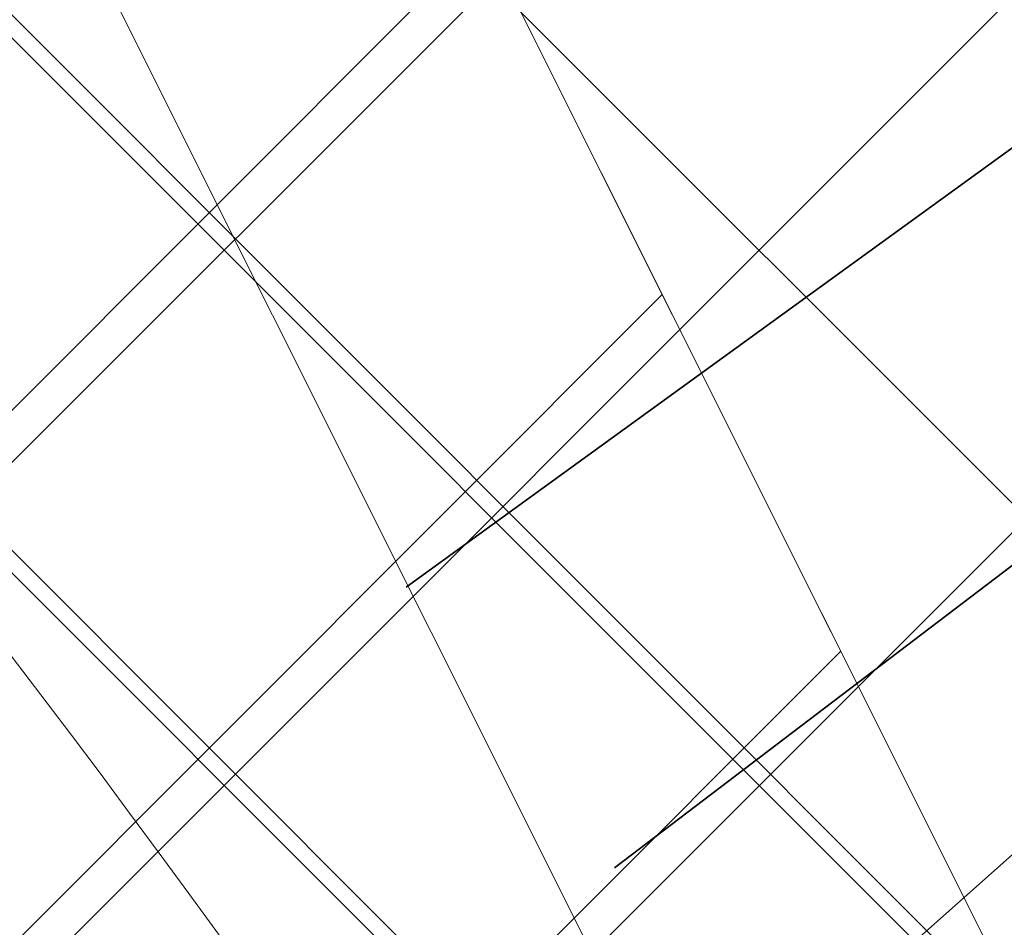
# Model space of a CAD drawing. Header units: metres. Extents: x 7472034 to 8439876, y 5890181 to 5961460.
# Tile 101 of 202: x 8439506.993 to 8439507.819, y 5890384.31 to 5890385.071. Entities that reach past the tile are written whole.
import ezdxf
from ezdxf import colors
from ezdxf.entities.mleader import LeaderData, LeaderLine
from ezdxf.math import Vec2, Vec3

# ---------------------------------------------------------------- set-up
doc = ezdxf.new("R2010")
doc.units = ezdxf.units.M
doc.header["$MEASUREMENT"] = 0
for name, pattern in [('$0$L218_500', [1, 0.5, -0.5]), ('ACAD_ISO03W100', [30, 12, -18]), ('DASHDOTX2', [2, 1, -0.5, 0, -0.5]), ('DASHED', [19.049999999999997, 12.7, -6.349999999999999]), ('HIDDEN', [0.375, 0.25, -0.125])]:
    doc.linetypes.add(name, pattern=pattern)
doc.layers.get('0').update_dxf_attribs({"linetype": 'CONTINUOUS', "lineweight": 5})
doc.layers.get('Defpoints').update_dxf_attribs({"linetype": 'CONTINUOUS'})
for name, color, linetype, lineweight in [('### Krawężnik', 6, 'CONTINUOUS', 35), ('_a_widok', 7, 'CONTINUOUS', 5), ('_IS.KD.opis.2', 7, 'CONTINUOUS', 18), ('a___ogony', 7, 'CONTINUOUS', 5), ('E_Kable_ziemia2', 10, 'DASHED', 35), ('E_Kanal_iskrob.', 10, 'DASHDOTX2', 35), ('KOLOR-OBIEKT', 21, 'CONTINUOUS', 13), ('T_strefa-8', 20, 'ACAD_ISO03W100', 50), ('ZAG-obrys 018 wymiary', 7, 'CONTINUOUS', 18), ('ZAG-OBRYS013', 7, 'CONTINUOUS', 13), ('ZAG-OPIS_020', 7, 'CONTINUOUS', 25)]:
    doc.layers.add(name, color=color, linetype=linetype, lineweight=lineweight)
for name, color, linetype in [('100_rzut_wym_wew', 7, 'CONTINUOUS'), ('2D - Ogólne', 7, 'CONTINUOUS'), ('_IS.BLOK.KD.doziemne', 7, 'CONTINUOUS')]:
    doc.layers.add(name, color=color, linetype=linetype)
doc.layers.add('_IS_NO', color=11, linetype='CONTINUOUS', lineweight=20, plot=False)
doc.styles.add('DIM', font='simplex.shx', dxfattribs={"width": 0.8})
doc.styles.add('RS', font='Romans.shx', dxfattribs={"width": 0.7})
doc.dimstyles.new('DIM-WEW_500', dxfattribs={"dimscale": 5, "dimtxt": 18, "dimasz": 10, "dimexe": 4, "dimexo": 8, "dimgap": 5, "dimtad": 1, "dimlfac": 0.01, "dimzin": 9, "dimdsep": 46, "dimtxsty": 'DIM', "dimblk": 'ARCHTICK', "dimcen": 5, "dimclrt": 112, "dimadec": 4, "dimazin": 2, "dimtfac": 4, "dimtmove": 0, "dimatfit": 3, "dimldrblk": 'ARCHTICK', "dimfxl": 0, "dimtolj": 1, "dimlwd": 13, "dimarcsym": 0})
pattern_1 = [(45, (967499.202946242, -71042.94610979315), (-0.2245064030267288, 0.2245064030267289), []), (135, (967499.202946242, -71042.94610979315), (-0.2245064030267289, -0.2245064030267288), [])]
pattern_2 = [(45, (967499.2092647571, -71042.97165620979), (-0.2245064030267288, 0.2245064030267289), []), (135, (967499.2092647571, -71042.97165620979), (-0.2245064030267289, -0.2245064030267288), [])]

# ---------------------------------------------------------------- blocks, each defined once
blk = doc.blocks.new('A$C7D7B3C0A')
at = {"layer": '2D - Ogólne', "linetype": 'ByBlock', "lineweight": 15, "ltscale": 2, "flags": 128}
for points in [[(8.127593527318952e-10, -2.991845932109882e-08), (2.794296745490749e-09, 9.999999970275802), (15.3000000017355, 9.999999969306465), (15.3000000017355, -2.701045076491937e-08)], [(0.3000000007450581, 0.2999999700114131), (0.3000000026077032, 9.699999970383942), (15.00000000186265, 9.69999996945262), (15.00000000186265, 0.2999999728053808)]]:
    blk.add_lwpolyline(points, close=True, dxfattribs=at)
at = {"layer": '2D - Ogólne', "linetype": 'HIDDEN', "lineweight": 15, "ltscale": 2, "flags": 128}
blk.add_lwpolyline([(1.862645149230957e-09, -2.980232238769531e-08), (3.725290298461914e-09, 9.999999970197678), (15.30000000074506, 9.999999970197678), (15.3000000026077, -2.793967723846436e-08)], close=True, dxfattribs=at)
blk.add_lwpolyline([(1.862645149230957e-09, -2.980232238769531e-08), (3.725290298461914e-09, 9.999999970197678), (15.30000000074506, 9.999999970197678), (15.3000000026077, -2.793967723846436e-08)], close=True, dxfattribs=at)
blk.add_lwpolyline([(1.862645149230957e-09, -2.980232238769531e-08), (3.725290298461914e-09, 9.999999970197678), (15.30000000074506, 9.999999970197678), (15.3000000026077, -2.793967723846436e-08)], close=True, dxfattribs=at)
blk.add_lwpolyline([(1.862645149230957e-09, -2.980232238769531e-08), (3.725290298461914e-09, 9.999999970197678), (15.30000000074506, 9.999999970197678), (15.3000000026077, -2.793967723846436e-08)], close=True, dxfattribs=at)
blk.add_lwpolyline([(1.862645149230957e-09, -2.980232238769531e-08), (3.725290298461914e-09, 9.999999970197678), (15.30000000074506, 9.999999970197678), (15.3000000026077, -2.793967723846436e-08)], close=True, dxfattribs=at)
blk.add_lwpolyline([(1.862645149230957e-09, -2.980232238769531e-08), (3.725290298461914e-09, 9.999999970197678), (15.30000000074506, 9.999999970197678), (15.3000000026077, -2.793967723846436e-08)], close=True, dxfattribs=at)
blk.add_lwpolyline([(1.862645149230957e-09, -2.980232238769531e-08), (3.725290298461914e-09, 9.999999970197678), (15.30000000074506, 9.999999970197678), (15.3000000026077, -2.793967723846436e-08)], close=True, dxfattribs=at)
blk.add_lwpolyline([(1.862645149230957e-09, -2.980232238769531e-08), (3.725290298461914e-09, 9.999999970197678), (15.30000000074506, 9.999999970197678), (15.3000000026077, -2.793967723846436e-08)], close=True, dxfattribs=at)
blk.add_lwpolyline([(1.862645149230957e-09, -2.980232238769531e-08), (3.725290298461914e-09, 9.999999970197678), (15.30000000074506, 9.999999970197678), (15.3000000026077, -2.793967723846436e-08)], close=True, dxfattribs=at)
blk = doc.blocks.new('_Oblique')
at = {"color": 0, "linetype": 'ByBlock', "lineweight": -2}
blk.add_line((-0.5, -0.5), (0.5, 0.5), dxfattribs=at)
blk = doc.blocks.new('*D80')
at = {"layer": 'Defpoints', "color": 0, "linetype": 'Continuous', "lineweight": 60}
for p in [(8439499.288762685, 5890395.196211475), (8439510.439764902, 5890383.669162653), (8439506.139698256, 5890381.515762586)]:
    blk.add_point(p, dxfattribs=at)
at = {"layer": 'ZAG-obrys 018 wymiary', "color": 0, "linetype": 'Continuous', "lineweight": -2}
for p, q in [((8439500.004080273, 5890395.554430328), (8439503.946488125, 5890397.528720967)), ((8439506.855015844, 5890381.87398144), (8439510.797423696, 5890383.84827208))]:
    blk.add_line(p, q, dxfattribs=at)
at = {"layer": 'ZAG-obrys 018 wymiary', "color": 0, "linetype": 'Continuous', "lineweight": 13}
blk.add_line((8439503.588829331, 5890397.349611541), (8439510.439764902, 5890383.669162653), dxfattribs=at)
at = {"layer": 'ZAG-obrys 018 wymiary', "color": 0, "linetype": 'Continuous', "lineweight": 13, "xscale": 0.3, "yscale": 0.3, "zscale": 0.3}
for p, rotation in [((8439503.588829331, 5890397.349611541), 116.6009277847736), ((8439510.439764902, 5890383.669162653), 296.6009277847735)]:
    blk.add_blockref('_Oblique', p, dxfattribs=dict(at, rotation=rotation))
at = {"layer": 'ZAG-obrys 018 wymiary', "color": 112, "linetype": 'Continuous', "lineweight": 25, "insert": (8439508.246278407, 5890389.389239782), "char_height": 0.8, "attachment_point": 5, "rotation": 296.6009277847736, "style": 'RS'}
blk.add_mtext('\\A1;15.3', dxfattribs=at)
blk = doc.blocks.new('_ArchTick')
at = {"layer": '100_rzut_wym_wew', "color": 0, "linetype": 'Continuous', "const_width": 0.15}
blk.add_lwpolyline([(-0.5, -0.5), (0.5, 0.5)], dxfattribs=at)
blk = doc.blocks.new('*D59')
at = {"layer": 'Defpoints', "color": 0, "linetype": 'Continuous', "lineweight": 60}
for p in [(8439508.173960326, 5890385.686672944), (8439501.841134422, 5890384.283939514), (8439502.562436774, 5890382.854691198)]:
    blk.add_point(p, dxfattribs=at)
at = {"layer": 'ZAG-obrys 018 wymiary', "color": 0, "linetype": 'Continuous', "lineweight": -2}
for p, q in [((8439502.988895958, 5890384.863183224), (8439507.809758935, 5890387.296140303)), ((8439503.710198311, 5890383.433934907), (8439508.531061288, 5890385.866891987))]:
    blk.add_line(p, q, dxfattribs=at)
at = {"layer": 'ZAG-obrys 018 wymiary', "color": 0, "linetype": 'Continuous', "lineweight": 13}
blk.add_line((8439507.452657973, 5890387.11592126), (8439508.173960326, 5890385.686672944), dxfattribs=at)
at = {"layer": 'ZAG-obrys 018 wymiary', "color": 0, "linetype": 'Continuous', "lineweight": 13, "xscale": 0.3, "yscale": 0.3, "zscale": 0.3}
for p, rotation in [((8439507.452657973, 5890387.11592126), 116.7788232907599), ((8439508.173960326, 5890385.686672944), 296.7788232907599)]:
    blk.add_blockref('_Oblique', p, dxfattribs=dict(at, rotation=rotation))
at = {"layer": 'ZAG-obrys 018 wymiary', "color": 112, "linetype": 'Continuous', "lineweight": 25, "insert": (8439508.348960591, 5890386.671625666), "char_height": 0.8, "attachment_point": 5, "rotation": 296.7788232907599, "style": 'RS'}
blk.add_mtext('\\A1;1.6', dxfattribs=at)
blk = doc.blocks.new('*D99')
at = {"layer": 'Defpoints', "color": 0, "linetype": 'Continuous', "lineweight": 60}
for p in [(8439504.999161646, 5890384.086148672), (8439509.435183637, 5890383.200584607), (8439506.264456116, 5890381.592035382)]:
    blk.add_point(p, dxfattribs=at)
at = {"layer": 'ZAG-obrys 018 wymiary', "color": 0, "linetype": 'Continuous', "lineweight": -2}
for p, q in [((8439505.712604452, 5890384.448087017), (8439508.52661057, 5890385.875667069)), ((8439506.977898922, 5890381.953973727), (8439509.791905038, 5890383.381553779))]:
    blk.add_line(p, q, dxfattribs=at)
at = {"layer": 'ZAG-obrys 018 wymiary', "color": 0, "linetype": 'Continuous', "lineweight": 13}
blk.add_line((8439508.169889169, 5890385.694697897), (8439509.435183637, 5890383.200584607), dxfattribs=at)
at = {"layer": 'ZAG-obrys 018 wymiary', "color": 0, "linetype": 'Continuous', "lineweight": 13, "xscale": 0.3, "yscale": 0.3, "zscale": 0.3}
for p, rotation in [((8439508.169889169, 5890385.694697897), 116.8992432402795), ((8439509.435183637, 5890383.200584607), 296.8992432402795)]:
    blk.add_blockref('_Oblique', p, dxfattribs=dict(at, rotation=rotation))
at = {"layer": 'ZAG-obrys 018 wymiary', "color": 112, "linetype": 'Continuous', "lineweight": 25, "insert": (8439509.337618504, 5890384.71909501), "char_height": 0.8, "attachment_point": 5, "rotation": 296.8992432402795, "style": 'RS'}
blk.add_mtext('\\A1;2.8', dxfattribs=at)
blk = doc.blocks.new('Elektryk_v3')
at = {"layer": 'E_Kable_ziemia2', "ltscale": 0.1}
for points in [[(8.019747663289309, -62.25693038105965), (-5.78749448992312, -72.76010593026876), (-8.724654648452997, -71.26814100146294)], [(8.019747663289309, -62.25693038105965), (-5.744095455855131, -72.23413024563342), (-7.398126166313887, -70.49775481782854)]]:
    blk.add_lwpolyline(points, dxfattribs=at)
at = {"layer": 'E_Kanal_iskrob.', "color": 1}
blk.add_lwpolyline([(7.679727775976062, -61.57290587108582), (-6.941118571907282, -74.53193936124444), (-17.72681949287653, -80.23677580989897)], dxfattribs=at)
blk = doc.blocks.new('*D129')
at = {"layer": 'Defpoints', "color": 0, "linetype": 'Continuous', "lineweight": 60}
for p in [(8439504.056658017, 5890384.681464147, -3.95506969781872e-07), (8439511.551133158, 5890381.882859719), (8439511.527139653, 5890381.818606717)]:
    blk.add_point(p, dxfattribs=at)
at = {"layer": 'ZAG-obrys 018 wymiary', "color": 0, "linetype": 'Continuous', "lineweight": -2}
for p, q in [((8439504.03266451, 5890384.617211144), (8439503.892733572, 5890384.242485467)), ((8439511.527139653, 5890381.818606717), (8439511.387208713, 5890381.44388104))]:
    blk.add_line(p, q, dxfattribs=at)
at = {"layer": 'ZAG-obrys 018 wymiary', "color": 0, "linetype": 'Continuous', "lineweight": 13}
blk.add_line((8439504.03266451, 5890384.617211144), (8439511.527139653, 5890381.818606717), dxfattribs=at)
at = {"layer": 'ZAG-obrys 018 wymiary', "color": 0, "linetype": 'Continuous', "lineweight": 13, "xscale": 0.3, "yscale": 0.3, "zscale": 0.3}
for p, rotation in [((8439504.03266451, 5890384.617211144), 159.523244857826), ((8439511.527139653, 5890381.818606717), 339.523244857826)]:
    blk.add_blockref('_Oblique', p, dxfattribs=dict(at, rotation=rotation))
at = {"layer": 'ZAG-obrys 018 wymiary', "color": 112, "linetype": 'Continuous', "lineweight": 25, "insert": (8439506.582002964, 5890384.30569974), "char_height": 0.8, "attachment_point": 5, "rotation": 339.523244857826, "style": 'RS'}
blk.add_mtext('\\A1;8', dxfattribs=at)
blk = doc.blocks.new('*D147')
at = {"layer": 'Defpoints', "color": 0, "linetype": 'Continuous', "lineweight": 60}
for p in [(8439518.474641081, 5890392.018161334, 2.493151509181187e-06), (8439518.617921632, 5890391.73269587), (8439504.104791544, 5890384.805660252)]:
    blk.add_point(p, dxfattribs=at)
at = {"layer": 'ZAG-obrys 018 wymiary', "color": 0, "linetype": 'Continuous', "lineweight": 13}
blk.add_line((8439504.248072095, 5890384.520194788), (8439518.617921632, 5890391.73269587), dxfattribs=at)
at = {"layer": 'ZAG-obrys 018 wymiary', "color": 0, "linetype": 'Continuous', "lineweight": -2}
for p, q in [((8439518.617921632, 5890391.73269587), (8439518.797355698, 5890391.375199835)), ((8439504.248072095, 5890384.520194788), (8439504.427506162, 5890384.162698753))]:
    blk.add_line(p, q, dxfattribs=at)
at = {"layer": 'ZAG-obrys 018 wymiary', "color": 0, "linetype": 'Continuous', "lineweight": 13, "xscale": 0.3, "yscale": 0.3, "zscale": 0.3}
for p, rotation in [((8439518.617921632, 5890391.73269587), 26.65294594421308), ((8439504.248072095, 5890384.520194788), 206.6529459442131)]:
    blk.add_blockref('_Oblique', p, dxfattribs=dict(at, rotation=rotation))
at = {"layer": 'ZAG-obrys 018 wymiary', "color": 112, "linetype": 'Continuous', "lineweight": 25, "insert": (8439511.163845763, 5890388.662689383), "char_height": 0.8, "attachment_point": 5, "rotation": 26.652945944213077, "style": 'RS'}
blk.add_mtext('\\A1;16.1', dxfattribs=at)
blk = doc.blocks.new('A$C1D2679FE')
at = {"layer": 'KOLOR-OBIEKT', "lineweight": 9, "ltscale": 200}
h = blk.add_hatch(dxfattribs=at)
h.set_pattern_fill('ANSI37', color=253, scale=0.1, angle=16)
h.set_pattern_definition([(61, (-7471780.020262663, -5961378.212846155), (-0.2776917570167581, 0.153927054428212), []), (151, (-7471780.020262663, -5961378.212846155), (-0.153927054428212, -0.2776917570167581), [])])
edge = h.paths.add_edge_path()
edge.add_line((196.975401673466, 33.54016214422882), (192.3495923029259, 34.13512154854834))
edge.add_line((192.3495923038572, 34.13512154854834), (187.7176397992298, 34.7308710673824))
edge.add_line((187.7176398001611, 34.7308710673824), (178.5077782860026, 36.15998750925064))
edge.add_line((178.5077782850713, 36.15998750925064), (176.6601969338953, 36.5026140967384))
edge.add_arc((181.3685569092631, 38.18527459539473), 5.000000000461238, 199.6657310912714, 261.1796204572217)
edge.add_line((180.6018702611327, 33.24440507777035), (187.358021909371, 32.19603671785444))
edge.add_line((187.3580219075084, 32.19603671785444), (192.0230219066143, 31.59603671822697))
edge.add_line((192.0230219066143, 31.59603671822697), (196.6880219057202, 30.9960367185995))
edge.add_line((196.6880219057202, 30.9960367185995), (201.9780219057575, 30.48103671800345))
edge.add_line((201.9780219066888, 30.48103671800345), (207.2680219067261, 29.96603671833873))
edge.add_line((207.2680219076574, 29.96603671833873), (216.468021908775, 29.35603671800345))
edge.add_line((216.4680219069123, 29.35603671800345), (221.8830219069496, 29.11103671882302))
edge.add_line((221.8830219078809, 29.11103671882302), (227.2980219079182, 28.86603671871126))
edge.add_line((227.2980219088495, 28.86603671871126), (233.718021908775, 28.60103671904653))
edge.add_line((233.7180219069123, 28.60103671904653), (240.1380219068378, 28.33603671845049))
edge.add_line((240.1380219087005, 28.33603671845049), (245.3280219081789, 28.076036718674))
edge.add_line((245.3280219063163, 28.076036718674), (246.1380219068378, 28.00603671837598))
edge.add_line((246.1380219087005, 28.00603671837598), (248.4280219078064, 27.98603671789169))
edge.add_line((248.4280219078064, 27.98603671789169), (251.4080219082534, 28.33603671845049))
edge.add_line((251.4080219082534, 28.33603671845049), (255.3380219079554, 29.13603671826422))
edge.add_line((255.3380219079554, 29.13603671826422), (258.1480219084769, 30.35603671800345))
edge.add_line((258.1480219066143, 30.35603671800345), (260.6280219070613, 32.076036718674))
edge.add_line((260.6280219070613, 32.076036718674), (262.7080219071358, 34.29603671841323))
edge.add_line((262.7080219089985, 34.29603671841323), (264.3880219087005, 36.826036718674))
edge.add_line((264.3880219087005, 36.826036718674), (265.608021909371, 39.59603671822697))
edge.add_line((265.6080219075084, 39.59603671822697), (266.4080219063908, 42.53603671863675))
edge.add_line((266.4080219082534, 42.53603671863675), (266.6380219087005, 45.60603671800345))
edge.add_line((266.6380219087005, 45.60603671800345), (266.3380219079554, 48.59603671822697))
edge.add_line((266.3380219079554, 48.59603671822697), (265.628021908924, 51.53603671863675))
edge.add_line((265.6280219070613, 51.53603671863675), (264.5280219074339, 54.28603671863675))
edge.add_line((264.5280219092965, 54.28603671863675), (263.3880219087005, 57.11603671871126))
edge.add_line((263.3880219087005, 57.11603671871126), (262.5430219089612, 59.47103671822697))
edge.add_line((262.5430219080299, 59.47103671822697), (261.6980219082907, 61.826036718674))
edge.add_line((261.6980219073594, 61.826036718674), (260.5980219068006, 65.15103671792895))
edge.add_line((260.5980219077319, 65.15103671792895), (259.4980219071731, 68.47603671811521))
edge.add_line((259.4980219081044, 68.47603671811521), (257.3916487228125, 67.77919145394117))
edge.add_line((257.3916487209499, 67.77919145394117), (258.1675714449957, 64.34697791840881))
edge.add_line((258.167571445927, 64.34697791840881), (259.2776264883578, 60.99158426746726))
edge.add_line((259.2776264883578, 60.99158426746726), (260.1334384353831, 58.60645156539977))
edge.add_line((260.1334384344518, 58.60645156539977), (260.9950570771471, 56.20513570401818))
edge.add_line((260.9950570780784, 56.20513570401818), (262.1522789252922, 53.33238322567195))
edge.add_line((262.1522789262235, 53.33238322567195), (263.1827648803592, 50.75616833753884))
edge.add_line((263.1827648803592, 50.75616833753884), (263.8083402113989, 48.16575780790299))
edge.add_line((263.8083402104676, 48.16575780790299), (264.0684198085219, 45.57363114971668))
edge.add_line((264.0684198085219, 45.57363114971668), (263.8734869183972, 42.97170083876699))
edge.add_line((263.8734869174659, 42.97170083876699), (263.1880731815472, 40.45280535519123))
edge.add_line((263.1880731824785, 40.45280535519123), (262.1337886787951, 38.05906103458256))
edge.add_line((262.1337886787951, 38.05906103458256), (260.6936748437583, 35.89031817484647))
edge.add_line((260.6936748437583, 35.89031817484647), (258.9457271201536, 34.02472012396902))
edge.add_line((258.9457271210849, 34.02472012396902), (256.8967191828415, 32.60363397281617))
edge.add_line((256.8967191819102, 32.60363397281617), (254.5645412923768, 31.59108698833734))
edge.add_line((254.5645412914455, 31.59108698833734), (251.0026761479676, 30.86602538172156))
edge.add_line((251.0026761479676, 30.86602538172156), (248.2893446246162, 30.54734550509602))
edge.add_line((248.2893446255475, 30.54734550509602), (246.2595893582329, 30.56507262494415))
edge.add_line((246.2595893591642, 30.56507262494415), (245.5023283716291, 30.63051493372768))
edge.add_line((245.5023283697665, 30.63051493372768), (240.2548571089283, 30.89339403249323))
edge.add_line((240.2548571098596, 30.89339403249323), (233.8236017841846, 31.1588586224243))
edge.add_line((233.8236017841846, 31.1588586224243), (227.4086662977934, 31.42364957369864))
edge.add_line((227.4086662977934, 31.42364957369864), (221.9987299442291, 31.66842047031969))
edge.add_line((221.9987299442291, 31.66842047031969), (217.4544723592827, 31.90290945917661))
edge.add_line((217.4544723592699, 31.90290945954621), (217.0910134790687, 31.92589690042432))
edge.add_line((217.0910134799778, 31.92589689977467), (214.8768218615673, 32.06593639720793))
edge.add_line((214.876821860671, 32.06593639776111), (207.0033997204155, 32.56390146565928))
edge.add_line((207.0033997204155, 32.56390146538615), (202.2260741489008, 33.02899081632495))
edge.add_line((202.2260741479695, 33.02899081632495), (196.975401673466, 33.54016214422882))
blk = doc.blocks.new('A$C2C426404')
at = {"layer": '_IS_NO', "ltscale": 0.1}
for points, knots in [([(81.48853297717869, 15.975331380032), (78.87586907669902, 16.84686399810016), (76.26450027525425, 17.78992713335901), (72.03847445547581, 21.67736706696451), (65.0990158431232, 30.09408769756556), (58.79946133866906, 33.34467344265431), (58.26247850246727, 34.11525447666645)], [0, 0, 0, 0, 1.278992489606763, 7.78914044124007, 15.74750070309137, 27.64022902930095, 27.64022902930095, 27.64022902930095, 27.64022902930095]), ([(55.69703794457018, 26.44192530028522, 8.07171421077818e-08), (60.47702913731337, 24.37489471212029, 4.118097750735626e-07), (65.41527824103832, 21.38608461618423, 8.932878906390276e-07), (68.42167646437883, 18.98607052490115, -1.681326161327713e-07), (71.60992970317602, 12.73766223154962), (75.29265419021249, 11.98629271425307, 1.662301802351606e-08), (79.75433884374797, 11.20084950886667)], [13.0881689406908, 13.0881689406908, 13.0881689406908, 13.0881689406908, 21.71831455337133, 28.5577747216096, 34.1003045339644, 40.71973107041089, 40.71973107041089, 40.71973107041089, 40.71973107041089]), ([(27.67626924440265, 23.09287754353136, 1.829566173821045e-06), (31.68315875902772, 23.09132452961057, 2.263426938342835e-06), (38.09081487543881, 23.52010669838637, 2.956097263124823e-06), (46.0190905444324, 20.44823641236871), (52.02710655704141, 18.01596992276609, 1.18983141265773e-07), (57.48081744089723, 14.61059598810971, 3.880691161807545e-08), (63.15046560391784, 12.16836789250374), (64.01579423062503, 9.527138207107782), (68.70553139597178, 8.717305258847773), (72.93792583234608, 7.781059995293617)], [0, 0, 0, 0, 11.95042031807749, 19.07916594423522, 25.47980302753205, 30.85202744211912, 32.94528240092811, 39.66304915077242, 46.67346183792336, 46.67346183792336, 46.67346183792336, 46.67346183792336])]:
    blk.add_open_spline(points, degree=3, knots=knots, dxfattribs=at)
at = {"layer": '_IS_NO'}
for points, knots in [([(50.6228041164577, 30.56321178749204, 1.829566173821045e-06), (53.11749188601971, 30.21319374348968), (56.38514522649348, 30.67444155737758), (60.99540497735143, 30.04553546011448), (68.19327101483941, 22.54355850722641, -2.469325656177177e-08), (70.8769634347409, 19.46133922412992, 5.150448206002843e-09), (74.71212187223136, 14.31917844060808, -1.219795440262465e-09), (78.88802252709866, 13.86142715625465), (82.75564656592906, 12.70757211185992)], [0, 0, 0, 0, 7.578698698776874, 9.67195365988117, 16.27655537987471, 24.33370670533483, 30.35915105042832, 36.79354326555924, 36.79354326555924, 36.79354326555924, 36.79354326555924]), ([(22.24795573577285, 20.37028996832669, 1.829566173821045e-06), (26.42848519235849, 20.36833205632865, 2.595275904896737e-06), (34.77398029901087, 19.71811303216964, 3.653563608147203e-06), (38.92662956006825, 20.04217899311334, -5.197057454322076e-07), (43.77274004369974, 17.83557516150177, 1.833094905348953e-07), (51.08127841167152, 15.06439746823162, -1.538063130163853e-07), (58.09044384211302, 9.696452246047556, 2.324577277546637e-08), (65.34780037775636, 7.091900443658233, 5.796258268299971e-09), (69.6463277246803, 6.131249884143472)], [0, 0, 0, 0, 12.09868180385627, 16.72159260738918, 20.95800891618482, 26.67839108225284, 41.1845399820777, 48.39980958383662, 48.39980958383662, 48.39980958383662, 48.39980958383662])]:
    blk.add_open_spline(points, degree=3, knots=knots, dxfattribs=at)
blk = doc.blocks.new('JPII.KD_aktualizacja rzędnych_20.12.2024')
at = {"layer": '_IS.KD.opis.2', "color": 0}
ml = blk.add_multileader_mtext('Standard', dxfattribs=at)
ml.set_content('\\A1;{\\C134;W9\\H0.7x;\\C256;\\S134,20/133,40;}', style='RS')
ml.set_leader_properties()
ml.build(insert=Vec2(0, 0))
ml.multileader.update_dxf_attribs({"text_left_attachment_type": 2, "text_right_attachment_type": 2, "dogleg_length": 0.2, "arrow_head_size": 0.25})
ctx = ml.context
ctx.base_point, ctx.char_height, ctx.arrow_head_size, ctx.landing_gap_size, ctx.plane_origin = Vec3(8438644.432741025, 5890682.333537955), 0.75, 0.25, 0.3, Vec3(8438599.552965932, 5890660.857579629)
ctx.left_attachment, ctx.right_attachment, ctx.text_align_type = 2, 2, 1
notes = []
notes.append((ctx, [(1, (1, 1, 0), (8438648.050241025, 5890682.333537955), (-1, 0), 0.2, [(3, [(8438648.60029708, 5890678.701948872)], 0, [])])]))
ctx.mtext.insert, ctx.mtext.width, ctx.mtext.defined_height, ctx.mtext.alignment, ctx.mtext.flow_direction = Vec3(8438646.141491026, 5890683.046037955), 5.636513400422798, 1.586986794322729, 2, 5
ml = blk.add_multileader_mtext('Standard', dxfattribs=at)
ml.set_content('\\A1;{\\H0.7x;\\C256;\\S132,41/;}', style='RS')
ml.set_leader_properties()
ml.build(insert=Vec2(0, 0))
ml.multileader.update_dxf_attribs({"text_left_attachment_type": 2, "text_right_attachment_type": 2, "dogleg_length": 0.2, "arrow_head_size": 0.25})
ctx = ml.context
ctx.base_point, ctx.char_height, ctx.arrow_head_size, ctx.landing_gap_size, ctx.plane_origin = Vec3(8438649.3536759, 5890682.126627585, 3.692561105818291e-07), 0.75, 0.25, 0.3, Vec3(8438606.654774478, 5890663.838757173, 3.692561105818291e-07)
ctx.left_attachment, ctx.right_attachment, ctx.text_align_type = 2, 2, 1
notes.append((ctx, [(1, (1, 1, 0), (8438651.816175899, 5890682.126627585, 3.692561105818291e-07), (-1, 0), 0.2, [(0, [(8438653.638272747, 5890680.255693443, 3.692561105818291e-07)], 0, [])])]))
ctx.mtext.insert, ctx.mtext.width, ctx.mtext.alignment, ctx.mtext.flow_direction = Vec3(8438650.484925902, 5890682.526627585, 3.692561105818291e-07), 9.34447490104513, 2, 5
ml = blk.add_multileader_mtext('Standard', dxfattribs=at)
ml.set_content('\\A1;{\\H0.7x;\\C256;\\S133,12/;}', style='RS')
ml.set_leader_properties()
ml.build(insert=Vec2(0, 0))
ml.multileader.update_dxf_attribs({"text_left_attachment_type": 2, "text_right_attachment_type": 2, "dogleg_length": 0.2, "arrow_head_size": 0.25})
ctx = ml.context
ctx.base_point, ctx.char_height, ctx.arrow_head_size, ctx.landing_gap_size, ctx.plane_origin = Vec3(8438649.749497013, 5890680.791393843, 3.692561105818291e-07), 0.75, 0.25, 0.3, Vec3(8438607.155595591, 5890662.503523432, 3.692561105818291e-07)
ctx.left_attachment, ctx.right_attachment, ctx.text_align_type = 2, 2, 1
notes.append((ctx, [(1, (1, 1, 0), (8438652.316997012, 5890680.791393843, 3.692561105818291e-07), (-1, 0), 0.2, [(0, [(8438653.380669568, 5890679.705997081, 3.692561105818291e-07)], 0, [])])]))
ctx.mtext.insert, ctx.mtext.width, ctx.mtext.alignment, ctx.mtext.flow_direction = Vec3(8438650.933247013, 5890681.191393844, 3.692561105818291e-07), 9.34447490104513, 2, 5
for ctx, leaders in notes:
    for number, flags, end, landing, length, lines in leaders:
        leader = LeaderData()
        leader.index, (leader.has_last_leader_line, leader.has_dogleg_vector, leader.attachment_direction) = number, flags
        leader.last_leader_point, leader.dogleg_vector, leader.dogleg_length = Vec3(end), Vec3(landing), length
        for number, points, colour, breaks in lines:
            line = LeaderLine()
            line.index, line.vertices, line.color, line.breaks = number, Vec3.list(points), colors.encode_raw_color(colour), breaks
            leader.lines.append(line)
        ctx.leaders.append(leader)

msp = doc.modelspace()

# ---------------------------------------------------------------- hatches: boundary and pattern name
at = {"layer": 'KOLOR-OBIEKT', "lineweight": 9}
h = msp.add_hatch(dxfattribs=at)
h.set_pattern_fill('ANSI37', color=73, scale=0.1)
h.set_pattern_definition(pattern_2)
edge = h.paths.add_edge_path()
edge.add_arc((8439443.60123986, 5890379.17988472), 6.652831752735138, 296.7043321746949, 335.0331150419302)
edge.add_arc((8439476.194075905, 5890367.917634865), 27.87464989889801, 155.1393615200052, 162.3446315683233, ccw=False)
edge.add_arc((8439457.399943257, 5890376.211109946), 7.345078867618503, 127.98309878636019, 152.2023641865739, ccw=False)
edge.add_arc((8439457.741930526, 5890376.488713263), 7.349948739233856, 107.1989600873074, 131.4182254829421, ccw=False)
edge.add_line((8439455.568618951, 5890383.509999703), (8439473.898437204, 5890392.710084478))
edge.add_arc((8439481.742870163, 5890376.384611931), 18.11232128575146, 99.26977735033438, 115.6644084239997, ccw=False)
edge.add_line((8439478.825278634, 5890394.260401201), (8439481.377171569, 5890394.321440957))
edge.add_arc((8439482.909595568, 5890377.390082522), 17.00056533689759, 88.22393661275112, 95.17163768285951, ccw=False)
edge.add_arc((8439482.561499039, 5890405.235869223), 10.88860248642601, 274.6092070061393, 298.9976789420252)
edge.add_arc((8443006.923870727, 5883371.657126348), 7856.29059094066, 116.59181359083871, 116.61107962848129, ccw=False)
edge.add_arc((8439465.895823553, 5890431.340313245), 42.15757971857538, 305.2087751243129, 306.7865132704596)
edge.add_arc((8439488.80074795, 5890400.283338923), 3.577668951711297, 310.8590814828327, 340.7280968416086)
edge.add_line((8439492.177934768, 5890399.102523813), (8439493.275267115, 5890403.980640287))
edge.add_line((8439493.275267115, 5890403.980640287), (8439502.266345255, 5890408.28072203))
edge.add_line((8439502.266345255, 5890408.28072203), (8439504.844191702, 5890407.694009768))
edge.add_line((8439504.844191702, 5890407.694009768), (8439506.125281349, 5890405.329609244))
edge.add_arc((8439507.019670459, 5890405.776898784), 0.9999999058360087, 206.5699188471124, 283.6833393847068)
edge.add_line((8439507.256226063, 5890404.805280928), (8439511.624560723, 5890406.970734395))
edge.add_line((8439511.624560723, 5890406.970734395), (8439511.39896348, 5890407.420225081))
edge.add_line((8439511.39896348, 5890407.420225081), (8439510.561982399, 5890407.017405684))
edge.add_line((8439510.561982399, 5890407.017405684), (8439509.330427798, 5890409.481424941))
edge.add_line((8439509.330427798, 5890409.481424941), (8439512.635426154, 5890411.138401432))
edge.add_line((8439512.635426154, 5890411.138401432), (8439512.638568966, 5890411.136467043))
edge.add_line((8439512.638568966, 5890411.136467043), (8439515.998443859, 5890412.829496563))
edge.add_line((8439515.998443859, 5890412.829496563), (8439517.239018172, 5890410.325621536))
edge.add_line((8439517.239018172, 5890410.325621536), (8439513.919446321, 5890408.633274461))
edge.add_line((8439513.919446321, 5890408.633274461), (8439514.091312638, 5890408.235941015))
edge.add_line((8439514.091312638, 5890408.235941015), (8439518.839102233, 5890410.604261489))
edge.add_line((8439518.839102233, 5890410.604261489), (8439518.585943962, 5890412.843737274))
edge.add_line((8439518.585943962, 5890412.843737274), (8439518.274555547, 5890413.628049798))
edge.add_line((8439518.274555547, 5890413.628049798), (8439517.839658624, 5890414.494365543))
edge.add_line((8439517.839658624, 5890414.494365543), (8439524.310164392, 5890417.742607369))
edge.add_line((8439524.310164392, 5890417.742607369), (8439525.122207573, 5890416.124990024))
edge.add_line((8439525.122207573, 5890416.124990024), (8439526.840645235, 5890414.670893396))
edge.add_line((8439526.840645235, 5890414.670893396), (8439527.244697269, 5890414.489695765))
edge.add_arc((8439552.769967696, 5890317.570311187), 100.2242811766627, 102.79246926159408, 104.75471345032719, ccw=False)
edge.add_arc((8439529.321881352, 5890420.105147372), 4.960037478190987, 284.6730648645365, 320.3902958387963)
edge.add_arc((8435016.013859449, 5889290.11735932), 4655.555010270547, 14.00691021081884, 14.04831962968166)
edge.add_line((8439532.327549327, 5890420.207226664), (8439525.877549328, 5890423.127226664))
edge.add_line((8439525.877549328, 5890423.127226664), (8439431.028022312, 5890376.803268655))
edge.add_line((8439431.028022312, 5890376.803268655), (8439435.479127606, 5890375.417226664))
edge.add_line((8439435.479127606, 5890375.417226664), (8439446.590932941, 5890373.236661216))
edge = h.paths.add_edge_path()
edge.add_arc((8439530.228804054, 5890405.916425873), 3.001836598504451, 99.44813666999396, 208.2631515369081)
edge.add_line((8439527.5848402, 5890404.494990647), (8439533.209264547, 5890393.206690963))
edge.add_line((8439533.209264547, 5890393.206690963), (8439519.17443581, 5890386.185049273))
edge.add_line((8439519.17443581, 5890386.185049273), (8439523.57812012, 5890377.411604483))
edge.add_line((8439523.57812012, 5890377.411604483), (8439517.455507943, 5890374.324033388))
edge.add_line((8439517.455507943, 5890374.324033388), (8439517.445860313, 5890374.319191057))
edge.add_line((8439517.445860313, 5890374.319191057), (8439517.33905848, 5890374.265585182))
edge.add_line((8439517.33905848, 5890374.265585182), (8439516.815779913, 5890375.308140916))
edge.add_line((8439516.815779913, 5890375.308140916), (8439511.370501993, 5890372.574998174))
edge.add_line((8439511.370501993, 5890372.574998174), (8439511.888417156, 5890371.529804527))
edge.add_line((8439511.888417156, 5890371.529804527), (8439506.425671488, 5890368.787948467))
edge.add_line((8439506.425671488, 5890368.787948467), (8439505.890341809, 5890369.841556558))
edge.add_line((8439505.890341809, 5890369.841556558), (8439505.8884594, 5890369.869391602))
edge.add_line((8439505.8884594, 5890369.869391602), (8439500.283276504, 5890366.97762632))
edge.add_line((8439500.283276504, 5890366.97762632), (8439519.478066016, 5890366.160130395))
edge.add_line((8439519.478066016, 5890366.160130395), (8439542.767549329, 5890378.417226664))
edge.add_line((8439542.767549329, 5890378.417226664), (8439538.675788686, 5890394.802262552))
edge.add_line((8439538.675788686, 5890394.802262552), (8439537.066416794, 5890401.238139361))
edge.add_line((8439537.066416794, 5890401.238139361), (8439535.557306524, 5890407.69906358))
edge.add_arc((8439531.145391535, 5890400.872499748), 8.128158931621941, 57.12596579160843, 99.98506404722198)
edge = h.paths.add_edge_path()
edge.add_line((8439470.194509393, 5890384.137651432), (8439461.355169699, 5890379.697090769))
edge.add_line((8439461.355169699, 5890379.697090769), (8439460.080861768, 5890379.068371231))
edge.add_line((8439460.080861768, 5890379.068371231), (8439457.869254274, 5890377.642639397))
edge.add_arc((8439460.609507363, 5890373.444653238), 5.013190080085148, 123.1346622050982, 204.022759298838)
edge.add_line((8439456.030540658, 5890371.403786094), (8439459.447549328, 5890370.707226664))
edge.add_line((8439459.447549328, 5890370.707226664), (8439480.497107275, 5890367.736747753))
edge.add_line((8439480.497107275, 5890367.736747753), (8439497.963342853, 5890367.082590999))
edge.add_line((8439497.963342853, 5890367.082590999), (8439496.62020549, 5890369.722641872))
edge.add_line((8439496.62020549, 5890369.722641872), (8439494.91788047, 5890373.087302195))
edge.add_arc((8439489.468037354, 5890366.363615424), 8.654984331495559, 50.97371617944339, 58.22889977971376)
edge.add_line((8439494.025120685, 5890373.721722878), (8439490.036071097, 5890376.575637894))
edge.add_line((8439490.036071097, 5890376.575637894), (8439489.954459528, 5890375.592465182))
edge.add_line((8439489.954459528, 5890375.592465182), (8439490.917133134, 5890375.538648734))
edge.add_line((8439490.917133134, 5890375.538648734), (8439490.678913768, 5890371.956837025))
edge.add_line((8439490.678913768, 5890371.956837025), (8439482.55041443, 5890372.440399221))
edge.add_line((8439482.55041443, 5890372.440399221), (8439482.851718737, 5890376.020734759))
edge.add_line((8439482.851718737, 5890376.020734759), (8439487.354100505, 5890375.749064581))
edge.add_line((8439487.354100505, 5890375.749064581), (8439487.521080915, 5890378.34061919))
edge.add_line((8439487.521080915, 5890378.34061919), (8439481.803471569, 5890382.401025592))
edge.add_arc((8439487.942466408, 5890392.088814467), 11.46911116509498, 231.6002274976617, 237.6382272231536, ccw=False)
edge.add_line((8439480.818489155, 5890383.100518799), (8439480.351152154, 5890383.41057529))
edge.add_line((8439480.351152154, 5890383.41057529), (8439479.210044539, 5890382.939428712))
edge.add_line((8439479.210044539, 5890382.939428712), (8439480.412913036, 5890383.399613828))
edge.add_arc((8439474.682487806, 5890375.167564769), 10.03017472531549, 55.15777404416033, 116.5800473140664)
h.paths.add_polyline_path([(8439461.898919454, 5890370.792156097), (8439462.257176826, 5890373.552492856)], flags=16)
h = msp.add_hatch(dxfattribs=at)
h.set_pattern_fill('ANSI37', color=253, scale=0.1)
h.set_pattern_definition(pattern_2)
edge = h.paths.add_edge_path()
edge.add_arc((8439529.163071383, 5890420.279666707), 5.193757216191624, 276.50229096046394, 320.0240354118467, ccw=False)
edge.add_line((8439529.751227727, 5890415.119319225), (8439525.812744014, 5890414.153171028))
edge.add_line((8439525.812744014, 5890414.153171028), (8439519.208160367, 5890410.804184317))
edge.add_line((8439519.208160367, 5890410.804184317), (8439517.988028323, 5890410.126512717))
edge.add_line((8439517.988028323, 5890410.126512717), (8439514.091312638, 5890408.235941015))
edge.add_line((8439514.091312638, 5890408.235941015), (8439511.613697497, 5890406.992378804))
edge.add_line((8439511.613697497, 5890406.992378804), (8439509.258949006, 5890405.810485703))
edge.add_line((8439509.258949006, 5890405.810485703), (8439507.371756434, 5890404.83508177))
edge.add_arc((8439506.940777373, 5890405.737469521), 1.000023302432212, 206.5712342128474, 295.5290722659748, ccw=False)
edge.add_line((8439506.046377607, 5890405.290148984), (8439504.844186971, 5890407.693988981))
edge.add_line((8439504.844186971, 5890407.693988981), (8439502.261629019, 5890408.281795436))
edge.add_line((8439502.261629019, 5890408.281795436), (8439499.350132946, 5890407.011538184))
edge.add_line((8439499.350132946, 5890407.011538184), (8439493.30510976, 5890403.995621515))
edge.add_line((8439493.30510976, 5890403.995621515), (8439492.177918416, 5890399.102451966))
edge.add_arc((8439488.801253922, 5890400.282879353), 3.577047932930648, 293.05521913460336, 340.73119789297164, ccw=False)
edge.add_line((8439490.202090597, 5890396.991537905), (8439487.801423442, 5890395.78932472))
edge.add_arc((8439482.51122255, 5890404.317896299), 10.03607286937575, 278.1216072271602, 301.8109775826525, ccw=False)
edge.add_line((8439483.9290645, 5890394.382480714), (8439478.825278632, 5890394.260401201))
edge.add_arc((8439481.742870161, 5890376.384611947), 18.11232126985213, 99.26977735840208, 115.6644084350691)
edge.add_line((8439473.898437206, 5890392.710084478), (8439455.537130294, 5890383.494194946))
edge.add_arc((8439458.368862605, 5890375.380272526), 8.593860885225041, 109.2388197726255, 150.5606865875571)
edge.add_line((8439450.884668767, 5890379.604167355), (8439456.921008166, 5890377.849276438))
edge.add_line((8439456.921008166, 5890377.849276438), (8439458.055979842, 5890377.519316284))
edge.add_arc((8439462.056345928, 5890374.376166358), 5.087466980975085, 112.4172144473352, 141.842727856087, ccw=False)
edge.add_line((8439460.116249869, 5890379.079181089), (8439470.201913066, 5890384.141371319))
edge.add_arc((8439474.670732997, 5890375.058466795), 10.12272227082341, 52.60385305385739, 116.19734301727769, ccw=False)
edge.add_line((8439480.818489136, 5890383.100518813), (8439494.035062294, 5890373.735722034))
edge.add_arc((8439499.404929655, 5890380.165137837), 8.376924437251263, 230.1312663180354, 239.1071883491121)
edge.add_arc((8439492.046879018, 5890368.073539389), 5.778072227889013, 28.405105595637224, 58.05675779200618, ccw=False)
edge.add_line((8439497.129307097, 5890370.822183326), (8439498.920012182, 5890367.249241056))
edge.add_line((8439498.920012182, 5890367.249241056), (8439502.137476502, 5890368.864147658))
edge.add_line((8439502.137476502, 5890368.864147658), (8439500.881438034, 5890371.366619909))
edge.add_arc((8439501.41146424, 5890371.651481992), 0.6017260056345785, 32.69127385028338, 208.2557647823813, ccw=False)
edge.add_line((8439501.917872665, 5890371.97648152), (8439503.213570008, 5890369.395299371))
edge.add_line((8439503.213570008, 5890369.395299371), (8439521.788261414, 5890378.745992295))
edge.add_line((8439521.788261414, 5890378.745992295), (8439512.863585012, 5890396.520876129))
edge.add_arc((8439515.497668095, 5890397.863594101), 2.956566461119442, 115.92003145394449, 207.0101116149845, ccw=False)
edge.add_line((8439514.20530482, 5890400.522744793), (8439524.043376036, 5890405.489377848))
edge.add_line((8439524.043376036, 5890405.489377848), (8439526.586557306, 5890407.103247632))
edge.add_line((8439526.586557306, 5890407.103247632), (8439529.129738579, 5890408.717117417))
edge.add_arc((8439531.212438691, 5890401.016589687), 7.97720296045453, 58.08019787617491, 105.13424418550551, ccw=False)
edge.add_line((8439535.43023892, 5890407.787551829), (8439533.14312037, 5890416.942853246))
edge = h.paths.add_edge_path(flags=16)
edge.add_line((8439502.061371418, 5890393.458260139), (8439496.04637926, 5890390.43770596))
edge.add_arc((8439496.464019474, 5890389.751908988), 0.8029575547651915, 121.3407965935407, 301.694103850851)
edge.add_line((8439496.8858806, 5890389.068700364), (8439502.900872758, 5890392.089254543))
edge.add_arc((8439502.27990767, 5890392.650368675), 0.83692694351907, 317.898520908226, 465.1363795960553)
edge = h.paths.add_edge_path(flags=16)
edge.add_line((8439505.00109902, 5890384.089630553), (8439500.444638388, 5890381.798632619))
edge.add_arc((8439500.084983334, 5890382.51322949), 0.8000002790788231, 116.620304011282, 296.7160130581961, ccw=False)
edge.add_line((8439499.72652247, 5890383.228426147), (8439504.283989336, 5890385.517420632))
edge.add_arc((8439504.642916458, 5890384.80371257), 0.7988791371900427, -63.361719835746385, 116.69803695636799, ccw=False)
at = {"layer": 'KOLOR-OBIEKT', "lineweight": 9, "ltscale": 200}
h = msp.add_hatch(dxfattribs=at)
h.set_pattern_fill('ANSI37', color=231, scale=0.1)
h.set_pattern_definition(pattern_1)
edge = h.paths.add_edge_path()
edge.add_line((8439512.863585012, 5890396.520876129), (8439521.788261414, 5890378.745992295))
edge.add_line((8439521.788261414, 5890378.745992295), (8439503.213570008, 5890369.395299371))
edge.add_line((8439503.213570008, 5890369.395299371), (8439501.917872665, 5890371.97648152))
edge.add_arc((8439501.411425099, 5890371.65154851), 0.6017230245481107, 32.6839302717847, 208.2631083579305)
edge.add_line((8439500.881438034, 5890371.366619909), (8439502.137476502, 5890368.864147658))
edge.add_line((8439502.137476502, 5890368.864147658), (8439498.920012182, 5890367.249241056))
edge.add_line((8439498.920012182, 5890367.249241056), (8439497.129307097, 5890370.822183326))
edge.add_line((8439497.129307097, 5890370.822183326), (8439495.555644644, 5890372.655868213))
edge.add_line((8439495.555644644, 5890372.655868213), (8439494.901445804, 5890373.120452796))
edge.add_line((8439494.901445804, 5890373.120452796), (8439497.963342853, 5890367.082590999))
edge.add_line((8439497.963342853, 5890367.082590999), (8439500.283276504, 5890366.97762632))
edge.add_line((8439500.283276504, 5890366.97762632), (8439505.893878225, 5890369.872187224))
edge.add_line((8439505.893878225, 5890369.872187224), (8439506.425671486, 5890368.787948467))
edge.add_line((8439506.425671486, 5890368.787948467), (8439511.888417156, 5890371.529804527))
edge.add_line((8439511.888417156, 5890371.529804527), (8439511.370501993, 5890372.574998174))
edge.add_line((8439511.370501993, 5890372.574998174), (8439516.815852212, 5890375.308177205))
edge.add_line((8439516.815852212, 5890375.308177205), (8439517.338986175, 5890374.26554889))
edge.add_line((8439517.338986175, 5890374.26554889), (8439523.580028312, 5890377.407811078))
edge.add_line((8439523.580028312, 5890377.407811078), (8439519.172527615, 5890386.188842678))
edge.add_line((8439519.172527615, 5890386.188842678), (8439530.098737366, 5890391.695090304))
edge.add_line((8439530.098737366, 5890391.695090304), (8439523.347480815, 5890405.140094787))
edge.add_line((8439523.347480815, 5890405.140094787), (8439514.198986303, 5890400.548291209))
edge.add_arc((8439515.544616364, 5890397.867007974), 3.00000000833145, 116.6502652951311, 206.6609883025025)
h.paths.add_polyline_path([(8439514.64326723, 5890399.651613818), (8439522.901414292, 5890403.796535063), (8439528.750976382, 5890392.142141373), (8439520.49282829, 5890387.997219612)], flags=16)
at = {"layer": 'KOLOR-OBIEKT', "lineweight": 9}
h = msp.add_hatch(dxfattribs=at)
h.set_pattern_fill('ANSI37', color=250, scale=0.1)
h.set_pattern_definition(pattern_1)
h.paths.add_polyline_path([(8439501.732551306, 5890396.420965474), (8439492.791081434, 5890391.943192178), (8439499.642017, 5890378.262743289), (8439508.58348686, 5890382.740478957)])

# ---------------------------------------------------------------- linework, layer by layer
at = {"layer": 'a___ogony', "ltscale": 0.1}
msp.add_lwpolyline([(8439492.791081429, 5890391.943192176), (8439501.732551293, 5890396.420927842), (8439508.58348686, 5890382.740478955), (8439499.642017, 5890378.262743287)], close=True, dxfattribs=at)
at = {"layer": 'T_strefa-8', "color": 151, "ltscale": 0.03, "flags": 128}
msp.add_lwpolyline([(8439506.671440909, 5890376.807697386), (8439507.560025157, 5890377.255930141, 0.4132234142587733), (8439511.111844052, 5890387.977484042), (8439510.888164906, 5890388.424663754, 0.414350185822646), (8439500.151130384, 5890391.998988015), (8439499.256820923, 5890391.551133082, 0.4169632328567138), (8439495.71974441, 5890380.748838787), (8439495.949148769, 5890380.301281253, 0.4123217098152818)], format="xyb", close=True, dxfattribs=at)

# ---------------------------------------------------------------- block references
at = {"layer": '### Krawężnik', "color": 1, "linetype": 'Continuous', "lineweight": 60, "ltscale": 0.2}
msp.add_blockref('A$C1D2679FE', (8439279.223208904, 5890335.266736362), dxfattribs=at)
at = {"layer": '_a_widok', "color": 0, "linetype": 'Continuous', "lineweight": 60, "ltscale": 0.2}
msp.add_blockref('A$C2C426404', (8439438.733810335, 5890365.88383195), dxfattribs=at)
msp.add_blockref('A$C2C426404', (8439438.733810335, 5890365.88383195), dxfattribs=at)
at = {"layer": '_IS.BLOK.KD.doziemne', "linetype": '$0$L218_500'}
msp.add_blockref('JPII.KD_aktualizacja rzędnych_20.12.2024', (859.6212462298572, -295.8072097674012), dxfattribs=at)
at = {"layer": 'ZAG-OBRYS013', "linetype": 'Continuous', "lineweight": 25, "rotation": 296.6009277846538}
msp.add_blockref('A$C7D7B3C0A', (8439492.791081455, 5890391.94319219), dxfattribs=at)
at = {"layer": 'ZAG-OPIS_020', "lineweight": 25}
msp.add_blockref('Elektryk_v3', (8439509.580092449, 5890454.305613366), dxfattribs=at)

# ---------------------------------------------------------------- dimensions: what is measured, and where the dimension line sits
at = {"layer": 'ZAG-obrys 018 wymiary', "linetype": 'Continuous', "lineweight": 25}
for base, p1, p2, angle, picture, middle in [((8439510.439764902, 5890383.669162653), (8439499.288762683, 5890395.196211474), (8439506.139698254, 5890381.515762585), 296.6009277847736, '*D80', (8439507.709790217, 5890389.120575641)), ((8439511.527139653, 5890381.818606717), (8439504.056658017, 5890384.681464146, -3.95506969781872e-07), (8439511.551133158, 5890381.882859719), 339.52324485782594, '*D129', (8439506.372106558, 5890383.743611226))]:
    dim = msp.add_linear_dim(base=base, p1=p1, p2=p2, angle=angle, dimstyle='DIM-WEW_500', override={"dimscale": 0.1, "dimtxt": 8, "dimasz": 3, "dimgap": 2, "dimlfac": 1, "dimtxsty": 'RS', "dimblk1": 'Oblique', "dimblk2": 'Oblique', "dimsah": 1, "dimfxl": 50, "dimfxlon": 1}, dxfattribs=at)
    dim.commit()
    dim.dimension.update_dxf_attribs({"geometry": picture, "text_midpoint": middle, "dimtype": 161})
for p1, p2, distance, override, picture, middle in [((8439504.104791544, 5890384.805660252), (8439518.474641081, 5890392.018161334, 2.493151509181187e-06), -0.3194054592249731, {"dimscale": 0.1, "dimtxt": 8, "dimasz": 3, "dimgap": 2, "dimdec": 1, "dimlfac": 1, "dimtxsty": 'RS', "dimblk1": 'Oblique', "dimblk2": 'Oblique', "dimsah": 1, "dimfxl": 50, "dimfxlon": 1}, '*D147', (8439511.163845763, 5890388.662689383)), ((8439501.84113442, 5890384.283939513), (8439502.562436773, 5890382.854691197), 6.285643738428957, {"dimscale": 0.1, "dimtxt": 8, "dimasz": 3, "dimgap": 2, "dimlfac": 1, "dimtxsty": 'RS', "dimblk1": 'Oblique', "dimblk2": 'Oblique', "dimsah": 1, "dimfxl": 50, "dimfxlon": 1}, '*D59', (8439508.348960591, 5890386.671625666)), ((8439504.999161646, 5890384.086148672), (8439506.264456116, 5890381.592035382), 3.5554104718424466, {"dimscale": 0.1, "dimtxt": 8, "dimasz": 3, "dimgap": 2, "dimlfac": 1, "dimtxsty": 'RS', "dimblk1": 'Oblique', "dimblk2": 'Oblique', "dimsah": 1, "dimfxl": 50, "dimfxlon": 1}, '*D99', (8439509.337618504, 5890384.71909501))]:
    dim = msp.add_aligned_dim(p1=p1, p2=p2, distance=distance, dimstyle='DIM-WEW_500', override=override, dxfattribs=at)
    dim.commit()
    dim.dimension.update_dxf_attribs({"geometry": picture, "text_midpoint": middle})

doc.saveas('drawing.dxf')
